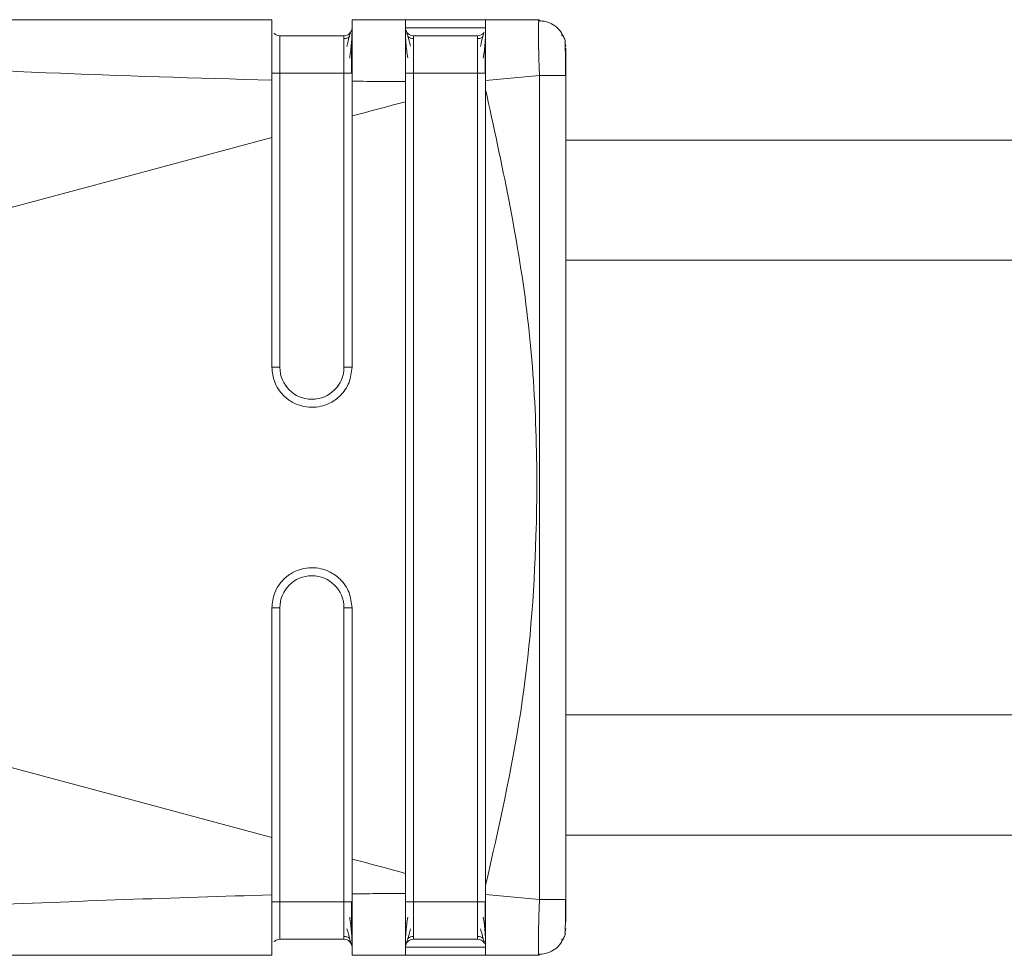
# Model space of a CAD drawing. Header units: millimetres. Extents: x -458 to 1924, y -69 to 430.
# Tile 5 of 49: x -193 to -174, y -48 to -30. Entities that reach past the tile are written whole.
import ezdxf

# ---------------------------------------------------------------- set-up
doc = ezdxf.new("R2010")
doc.units = ezdxf.units.MM

# ---------------------------------------------------------------- blocks, each defined once
blk = doc.blocks.new('Drawing View3')
at = {"color": 7, "linetype": 'Continuous', "lineweight": 18}
for p, q in [((-301.91, 38.75), (-317.105, 38.75)), ((-299.41, 38.75), (-300.41, 38.75)), ((-297.91, 38.75), (-299.41, 38.75)), ((-296.91, 38.75), (-297.91, 38.75)), ((-296.91, 38.75), (-296.915, 38.71)), ((-297.91, 38.6), (-299.41, 38.6)), ((-300.56, 38.45), (-301.76, 38.45)), ((-298.06, 38.45), (-299.26, 38.45)), ((-296.41, 38.25), (-296.428, 38.343)), ((-296.419, 38.224), (-296.419, 38.295)), ((-301.91, 36.546), (-301.91, 37.619)), ((-301.76, 37.75), (-301.76, 32.25)), ((-300.56, 37.75), (-301.76, 37.75)), ((-300.56, 32.25), (-300.56, 37.75)), ((-299.26, 37.75), (-299.26, 22.25)), ((-298.06, 37.75), (-299.26, 37.75)), ((-298.06, 22.25), (-298.06, 37.75)), ((-296.901, 37.705), (-297.91, 37.611)), ((-297.91, 37.611), (-297.91, 37.443)), ((-296.901, 37.705), (-296.901, 22.295)), ((-296.41, 37.705), (-296.427, 37.705)), ((-296.41, 37.705), (-296.41, 22.295)), ((-224, 36.5), (-296.41, 36.5)), ((-296.41, 34.25), (-224, 34.25)), ((-301.91, 32.25), (-301.76, 32.25)), ((-300.41, 32.25), (-300.56, 32.25)), ((-301.91, 27.75), (-301.76, 27.75)), ((-301.76, 27.75), (-301.76, 22.25)), ((-300.56, 22.25), (-300.56, 27.75)), ((-300.41, 27.75), (-300.56, 27.75)), ((-296.41, 25.75), (-224, 25.75)), ((-296.41, 23.5), (-224, 23.5)), ((-297.91, 22.558), (-297.91, 22.389)), ((-296.901, 22.295), (-297.91, 22.389)), ((-300.56, 22.25), (-301.76, 22.25)), ((-300.41, 22.25), (-300.56, 22.25)), ((-298.06, 22.25), (-299.26, 22.25)), ((-297.91, 22.25), (-298.06, 22.25)), ((-296.41, 21.75), (-296.428, 21.657)), ((-300.56, 21.55), (-301.76, 21.55)), ((-299.41, 21.477), (-299.41, 21.464)), ((-299.41, 21.4), (-297.91, 21.4)), ((-298.06, 21.55), (-299.26, 21.55)), ((-301.91, 21.25), (-317.105, 21.25)), ((-299.41, 21.25), (-300.41, 21.25)), ((-299.41, 21.25), (-297.91, 21.25)), ((-296.91, 21.25), (-297.91, 21.25)), ((-296.916, 21.27), (-296.91, 21.25))]:
    blk.add_line(p, q, dxfattribs=at)
at = {"color": 7, "linetype": 'Continuous', "lineweight": 18, "flags": 128}
for points in [[(-300.41, 37.75), (-300.413, 37.75), (-300.421, 37.75), (-300.435, 37.75), (-300.454, 37.75), (-300.477, 37.75), (-300.503, 37.75), (-300.531, 37.75), (-300.56, 37.75)], [(-297.91, 37.75), (-297.913, 37.75), (-297.921, 37.75), (-297.935, 37.75), (-297.954, 37.75), (-297.977, 37.75), (-298.003, 37.75), (-298.031, 37.75), (-298.06, 37.75)], [(-300.41, 36.949), (-300.285, 36.982), (-300.16, 37.016), (-300.035, 37.049), (-299.91, 37.083), (-299.785, 37.116), (-299.66, 37.15), (-299.535, 37.183), (-299.41, 37.217)], [(-322.483, 31.014), (-319.977, 31.69), (-317.448, 32.371), (-314.897, 33.057), (-312.327, 33.749), (-309.741, 34.444), (-307.141, 35.142), (-304.529, 35.843), (-301.91, 36.546)], [(-322.483, 28.986), (-319.977, 28.31), (-317.448, 27.629), (-314.897, 26.943), (-312.327, 26.251), (-309.741, 25.556), (-307.141, 24.858), (-304.529, 24.157), (-301.91, 23.454)], [(-300.41, 23.051), (-300.285, 23.018), (-300.16, 22.984), (-300.035, 22.951), (-299.91, 22.917), (-299.785, 22.884), (-299.66, 22.85), (-299.535, 22.817), (-299.41, 22.783)]]:
    blk.add_lwpolyline(points, dxfattribs=at)
at = {"color": 7, "linetype": 'Continuous', "lineweight": 18}
for centre, radius, start, end in [((-300.56, 38.6), 0.15, 270, 0), ((-298.06, 38.6), 0.15, 270, 320.6906), ((-301.16, 32.25), 0.6, 180, 0), ((-301.16, 27.75), 0.6, 0, 180), ((-300.56, 21.4), 0.15, 359.9966, 90), ((-298.06, 21.4), 0.15, 31.7257, 90)]:
    blk.add_arc(centre, radius, start, end, dxfattribs=at)
for points, knots in [([(-317.105, 38.75), (-317.631, 38.749), (-318.268, 38.747), (-318.948, 38.715), (-319.129, 38.7), (-319.206, 38.688), (-319.233, 38.681), (-319.249, 38.675), (-319.258, 38.668), (-319.254, 38.659), (-319.233, 38.65), (-319.195, 38.639), (-319.101, 38.621), (-318.903, 38.595), (-318.417, 38.546), (-317.447, 38.469), (-315.732, 38.346), (-313.372, 38.183), (-310.072, 37.967), (-306.219, 37.741), (-303.317, 37.659), (-301.91, 37.619)], [0, 0, 0, 0, 0.079633, 0.096416, 0.106506, 0.108989, 0.110947, 0.112535, 0.113904, 0.115836, 0.117972, 0.120667, 0.124353, 0.135955, 0.15357, 0.20236, 0.286651, 0.417176, 0.562519, 0.787792, 1, 1, 1, 1]), ([(-301.91, 38.422), (-301.91, 38.515), (-301.91, 38.704), (-301.91, 38.735), (-301.91, 38.75)], [0, 0, 0, 0, 0.489706, 1, 1, 1, 1]), ([(-300.41, 37.599), (-300.41, 37.754), (-300.41, 38.067), (-300.41, 38.442), (-300.41, 38.7), (-300.41, 38.733), (-300.41, 38.75)], [0, 0, 0, 0, 0.249034, 0.499186, 0.749184, 1, 1, 1, 1]), ([(-299.41, 37.596), (-299.41, 37.755), (-299.41, 38.064), (-299.41, 38.437), (-299.41, 38.698), (-299.41, 38.733), (-299.41, 38.75)], [0, 0, 0, 0, 0.256857, 0.499427, 0.744777, 1, 1, 1, 1]), ([(-297.91, 37.611), (-297.91, 37.761), (-297.91, 38.061), (-297.91, 38.434), (-297.91, 38.704), (-297.91, 38.735), (-297.91, 38.75)], [0, 0, 0, 0, 0.2502548, 0.5000928, 0.7497763, 1, 1, 1, 1]), ([(-296.445, 38.42), (-296.469, 38.467), (-296.517, 38.56), (-296.64, 38.661), (-296.781, 38.723), (-296.88, 38.728), (-296.928, 38.73)], [0, 0, 0, 0, 0.2557804, 0.5158252, 0.7673883, 1, 1, 1, 1]), ([(-296.915, 38.71), (-296.917, 38.7), (-296.923, 38.671), (-296.924, 38.459), (-296.918, 38.18), (-296.91, 37.918), (-296.904, 37.776), (-296.901, 37.705)], [0, 0, 0, 0, 0.1494708, 0.4291112, 0.7042795, 0.8497025, 1, 1, 1, 1]), ([(-296.445, 38.421), (-296.469, 38.467), (-296.517, 38.56), (-296.64, 38.661), (-296.774, 38.721), (-296.865, 38.726), (-296.905, 38.728)], [0, 0, 0, 0, 0.265791, 0.536014, 0.797424, 1, 1, 1, 1]), ([(-300.434, 38.519), (-300.438, 38.51), (-300.447, 38.491), (-300.47, 38.414), (-300.491, 38.316), (-300.504, 38.25)], [0, 0, 0, 0, 0.258386, 0.511098, 1, 1, 1, 1]), ([(-300.453, 38.033), (-300.446, 38.081), (-300.432, 38.179), (-300.419, 38.315), (-300.411, 38.44), (-300.41, 38.503), (-300.41, 38.535)], [0, 0, 0, 0, 0.238341, 0.484239, 0.738095, 1, 1, 1, 1]), ([(-300.41, 38.422), (-300.41, 38.433), (-300.41, 38.472), (-300.41, 38.494), (-300.41, 38.509)], [0, 0, 0, 0, 0.272112, 1, 1, 1, 1]), ([(-299.41, 38.6), (-299.41, 38.585), (-299.41, 38.555), (-299.41, 38.37), (-299.41, 38.176), (-299.41, 37.979), (-299.41, 37.83), (-299.41, 37.75)], [0, 0, 0, 0, 0.276095, 0.522512, 0.663133, 0.820821, 1, 1, 1, 1]), ([(-299.41, 38.536), (-299.41, 38.505), (-299.409, 38.442), (-299.401, 38.316), (-299.388, 38.18), (-299.374, 38.082), (-299.367, 38.034)], [0, 0, 0, 0, 0.2619228, 0.5157846, 0.7616581, 1, 1, 1, 1]), ([(-299.316, 38.253), (-299.334, 38.321), (-299.362, 38.424), (-299.387, 38.511), (-299.395, 38.533), (-299.4, 38.545)], [0, 0, 0, 0, 0.485076, 0.738499, 1, 1, 1, 1]), ([(-297.934, 38.519), (-297.938, 38.51), (-297.947, 38.491), (-297.97, 38.414), (-297.991, 38.316), (-298.004, 38.25)], [0, 0, 0, 0, 0.258386, 0.511098, 1, 1, 1, 1]), ([(-297.953, 38.033), (-297.946, 38.081), (-297.932, 38.179), (-297.919, 38.315), (-297.911, 38.44), (-297.91, 38.503), (-297.91, 38.535)], [0, 0, 0, 0, 0.238341, 0.484239, 0.738095, 1, 1, 1, 1]), ([(-301.91, 37.619), (-301.91, 37.777), (-301.91, 38.087), (-301.91, 38.311), (-301.91, 38.422)], [0, 0, 0, 0, 0.509411, 1, 1, 1, 1]), ([(-301.91, 38.35), (-301.91, 38.334), (-301.91, 38.275), (-301.91, 38.153), (-301.91, 37.965), (-301.91, 37.825), (-301.91, 37.75)], [0, 0, 0, 0, 0.101158, 0.367063, 0.664496, 1, 1, 1, 1]), ([(-301.869, 38.498), (-301.868, 38.496), (-301.856, 38.479), (-301.818, 38.458), (-301.779, 38.453), (-301.76, 38.45)], [0, 0, 0, 0, 0.037062, 0.518531, 1, 1, 1, 1]), ([(-301.76, 38.45), (-301.76, 38.44), (-301.76, 38.419), (-301.76, 38.257), (-301.76, 38.026), (-301.76, 37.842), (-301.76, 37.75)], [0, 0, 0, 0, 0.250154, 0.499436, 0.749043, 1, 1, 1, 1]), ([(-300.56, 37.75), (-300.56, 37.842), (-300.56, 38.026), (-300.56, 38.257), (-300.56, 38.419), (-300.56, 38.44), (-300.56, 38.45)], [0, 0, 0, 0, 0.250957, 0.500564, 0.749846, 1, 1, 1, 1]), ([(-300.453, 38.437), (-300.461, 38.431), (-300.476, 38.418), (-300.504, 38.405), (-300.532, 38.398), (-300.551, 38.397), (-300.56, 38.396)], [0, 0, 0, 0, 0.262688, 0.519982, 0.767001, 1, 1, 1, 1]), ([(-299.26, 38.397), (-299.269, 38.397), (-299.288, 38.398), (-299.316, 38.406), (-299.344, 38.418), (-299.359, 38.431), (-299.367, 38.437)], [0, 0, 0, 0, 0.233002, 0.48002, 0.737312, 1, 1, 1, 1]), ([(-299.26, 38.45), (-299.26, 38.44), (-299.26, 38.419), (-299.26, 38.257), (-299.26, 38.026), (-299.26, 37.842), (-299.26, 37.75)], [0, 0, 0, 0, 0.250154, 0.499436, 0.749043, 1, 1, 1, 1]), ([(-298.06, 37.75), (-298.06, 37.842), (-298.06, 38.026), (-298.06, 38.257), (-298.06, 38.419), (-298.06, 38.44), (-298.06, 38.45)], [0, 0, 0, 0, 0.250957, 0.500564, 0.749846, 1, 1, 1, 1]), ([(-297.953, 38.437), (-297.961, 38.431), (-297.976, 38.418), (-298.004, 38.405), (-298.032, 38.398), (-298.051, 38.397), (-298.06, 38.396)], [0, 0, 0, 0, 0.2626881, 0.5199818, 0.767001, 1, 1, 1, 1]), ([(-296.418, 38.341), (-296.426, 38.371), (-296.442, 38.435), (-296.475, 38.454), (-296.492, 38.464)], [0, 0, 0, 0, 0.4752679, 1, 1, 1, 1]), ([(-300.42, 37.742), (-300.42, 37.795), (-300.42, 37.9), (-300.42, 38.051), (-300.42, 38.192), (-300.42, 38.27), (-300.421, 38.31)], [0, 0, 0, 0, 0.250243, 0.500316, 0.750205, 1, 1, 1, 1]), ([(-297.92, 37.742), (-297.92, 37.795), (-297.92, 37.9), (-297.92, 38.051), (-297.92, 38.192), (-297.92, 38.27), (-297.921, 38.31)], [0, 0, 0, 0, 0.250243, 0.500316, 0.750205, 1, 1, 1, 1]), ([(-296.418, 38.092), (-296.418, 38.13), (-296.419, 38.217), (-296.419, 38.267), (-296.419, 38.295)], [0, 0, 0, 0, 0.429234, 1, 1, 1, 1]), ([(-296.41, 38.217), (-296.41, 38.212), (-296.41, 38.194), (-296.41, 38.071), (-296.41, 37.894), (-296.41, 37.767), (-296.41, 37.705)], [0, 0, 0, 0, 0.123721, 0.463842, 0.732823, 1, 1, 1, 1]), ([(-296.418, 37.699), (-296.418, 37.762), (-296.418, 37.887), (-296.418, 38.038), (-296.418, 38.107), (-296.418, 38.13)], [0, 0, 0, 0, 0.397346, 0.794391, 1, 1, 1, 1]), ([(-296.418, 37.699), (-296.418, 37.761), (-296.418, 37.887), (-296.418, 38.024), (-296.418, 38.081), (-296.418, 38.092)], [0, 0, 0, 0, 0.445098, 0.889843, 1, 1, 1, 1]), ([(-300.41, 37.599), (-300.41, 37.476), (-300.41, 37.26), (-300.41, 37.042), (-300.41, 36.949)], [0, 0, 0, 0, 0.570582, 1, 1, 1, 1]), ([(-300.41, 37.599), (-300.222, 37.598), (-299.889, 37.595), (-299.556, 37.595), (-299.41, 37.596)], [0, 0, 0, 0, 0.563222, 1, 1, 1, 1]), ([(-299.41, 37.217), (-299.41, 37.287), (-299.41, 37.413), (-299.41, 37.539), (-299.41, 37.596)], [0, 0, 0, 0, 0.55364, 1, 1, 1, 1]), ([(-296.427, 37.705), (-296.432, 37.705), (-296.445, 37.705), (-296.546, 37.705), (-296.707, 37.705), (-296.836, 37.705), (-296.901, 37.705)], [0, 0, 0, 0, 0.151362, 0.434241, 0.717121, 1, 1, 1, 1]), ([(-297.91, 37.443), (-297.61, 36.068), (-297.012, 33.321), (-296.891, 29.396), (-297.175, 25.79), (-297.665, 23.636), (-297.91, 22.558)], [0, 0, 0, 0, 0.28024, 0.559855, 0.779601, 1, 1, 1, 1]), ([(-297.91, 37.443), (-297.91, 34.664), (-297.91, 29.702), (-297.91, 24.741), (-297.91, 22.558)], [0, 0, 0, 0, 0.559993, 1, 1, 1, 1]), ([(-299.41, 22.783), (-299.41, 25.478), (-299.41, 30.289), (-299.41, 35.1), (-299.41, 37.217)], [0, 0, 0, 0, 0.560031, 1, 1, 1, 1]), ([(-300.41, 36.949), (-300.41, 36.072), (-300.41, 34.505), (-300.41, 32.939), (-300.41, 32.25)], [0, 0, 0, 0, 0.560002, 1, 1, 1, 1]), ([(-301.91, 32.25), (-301.91, 33.052), (-301.91, 34.484), (-301.91, 35.916), (-301.91, 36.546)], [0, 0, 0, 0, 0.559985, 1, 1, 1, 1]), ([(-301.91, 32.25), (-301.9, 32.155), (-301.884, 32.011), (-301.791, 31.837), (-301.68, 31.698), (-301.531, 31.588), (-301.349, 31.517), (-301.173, 31.493), (-300.998, 31.511), (-300.811, 31.575), (-300.651, 31.686), (-300.532, 31.831), (-300.437, 32.006), (-300.421, 32.153), (-300.41, 32.25)], [0, 0, 0, 0, 0.120107, 0.183374, 0.248618, 0.347036, 0.415602, 0.496942, 0.571361, 0.638218, 0.748801, 0.813411, 0.876907, 1, 1, 1, 1]), ([(-300.41, 27.75), (-300.421, 27.847), (-300.437, 27.994), (-300.532, 28.169), (-300.651, 28.314), (-300.811, 28.425), (-300.998, 28.489), (-301.173, 28.507), (-301.349, 28.483), (-301.531, 28.412), (-301.68, 28.302), (-301.791, 28.163), (-301.884, 27.989), (-301.9, 27.845), (-301.91, 27.75)], [0, 0, 0, 0, 0.123082, 0.18658, 0.251196, 0.361764, 0.428626, 0.503058, 0.584391, 0.652955, 0.751381, 0.816619, 0.879885, 1, 1, 1, 1]), ([(-301.91, 23.454), (-301.91, 24.256), (-301.91, 25.688), (-301.91, 27.12), (-301.91, 27.75)], [0, 0, 0, 0, 0.560015, 1, 1, 1, 1]), ([(-300.41, 27.75), (-300.41, 26.873), (-300.41, 25.307), (-300.41, 23.741), (-300.41, 23.051)], [0, 0, 0, 0, 0.559975, 1, 1, 1, 1]), ([(-301.91, 22.381), (-301.91, 22.585), (-301.91, 22.939), (-301.91, 23.3), (-301.91, 23.454)], [0, 0, 0, 0, 0.576678, 1, 1, 1, 1]), ([(-300.41, 23.051), (-300.41, 22.932), (-300.41, 22.714), (-300.41, 22.498), (-300.41, 22.401)], [0, 0, 0, 0, 0.5493, 1, 1, 1, 1]), ([(-299.41, 22.404), (-299.41, 22.476), (-299.41, 22.602), (-299.41, 22.728), (-299.41, 22.783)], [0, 0, 0, 0, 0.566355, 1, 1, 1, 1]), ([(-301.91, 22.381), (-303.748, 22.324), (-307.524, 22.206), (-312.208, 21.896), (-315.648, 21.661), (-317.488, 21.528), (-318.517, 21.446), (-318.995, 21.394), (-319.168, 21.368), (-319.236, 21.35), (-319.257, 21.339), (-319.257, 21.329), (-319.236, 21.319), (-319.196, 21.31), (-319.136, 21.302), (-318.986, 21.287), (-318.641, 21.269), (-317.988, 21.253), (-317.439, 21.251), (-317.105, 21.25)], [0, 0, 0, 0, 0.277154, 0.569443, 0.709641, 0.801655, 0.852576, 0.869317, 0.879228, 0.882226, 0.884534, 0.88657, 0.888768, 0.891501, 0.895083, 0.899771, 0.916625, 0.949186, 1, 1, 1, 1]), ([(-301.91, 21.583), (-301.91, 21.693), (-301.91, 21.917), (-301.91, 22.224), (-301.91, 22.381)], [0, 0, 0, 0, 0.490542, 1, 1, 1, 1]), ([(-299.41, 22.404), (-299.595, 22.404), (-299.929, 22.404), (-300.262, 22.402), (-300.41, 22.401)], [0, 0, 0, 0, 0.556487, 1, 1, 1, 1]), ([(-300.41, 21.25), (-300.41, 21.267), (-300.41, 21.3), (-300.41, 21.558), (-300.41, 21.933), (-300.41, 22.246), (-300.41, 22.401)], [0, 0, 0, 0, 0.250822, 0.500825, 0.750972, 1, 1, 1, 1]), ([(-299.41, 21.25), (-299.41, 21.267), (-299.41, 21.302), (-299.41, 21.563), (-299.41, 21.936), (-299.41, 22.245), (-299.41, 22.404)], [0, 0, 0, 0, 0.255216, 0.500584, 0.743135, 1, 1, 1, 1]), ([(-297.91, 21.25), (-297.91, 21.265), (-297.91, 21.296), (-297.91, 21.566), (-297.91, 21.939), (-297.91, 22.239), (-297.91, 22.389)], [0, 0, 0, 0, 0.250098, 0.499887, 0.749619, 1, 1, 1, 1]), ([(-296.901, 22.295), (-296.904, 22.224), (-296.91, 22.082), (-296.918, 21.821), (-296.924, 21.534), (-296.922, 21.351), (-296.919, 21.278), (-296.916, 21.271), (-296.916, 21.27)], [0, 0, 0, 0, 0.150115, 0.295394, 0.570392, 0.849744, 0.993795, 1, 1, 1, 1]), ([(-296.418, 21.87), (-296.418, 21.893), (-296.418, 21.962), (-296.418, 22.113), (-296.418, 22.238), (-296.418, 22.301)], [0, 0, 0, 0, 0.205609, 0.602654, 1, 1, 1, 1]), ([(-296.41, 22.295), (-296.41, 22.214), (-296.41, 22.052), (-296.41, 21.934), (-296.41, 21.875)], [0, 0, 0, 0, 0.499393, 1, 1, 1, 1]), ([(-301.91, 22.25), (-301.91, 22.18), (-301.91, 22.048), (-301.91, 21.868), (-301.91, 21.738), (-301.91, 21.673), (-301.91, 21.65)], [0, 0, 0, 0, 0.315216, 0.594132, 0.858733, 1, 1, 1, 1]), ([(-301.76, 22.25), (-301.76, 22.158), (-301.76, 21.974), (-301.76, 21.743), (-301.76, 21.581), (-301.76, 21.56), (-301.76, 21.55)], [0, 0, 0, 0, 0.250957, 0.500564, 0.749846, 1, 1, 1, 1]), ([(-300.56, 21.55), (-300.56, 21.56), (-300.56, 21.581), (-300.56, 21.743), (-300.56, 21.974), (-300.56, 22.158), (-300.56, 22.25)], [0, 0, 0, 0, 0.250154, 0.499436, 0.749043, 1, 1, 1, 1]), ([(-300.421, 21.688), (-300.42, 21.727), (-300.42, 21.806), (-300.42, 21.948), (-300.42, 22.1), (-300.42, 22.205), (-300.42, 22.257)], [0, 0, 0, 0, 0.249951, 0.499867, 0.749923, 1, 1, 1, 1]), ([(-300.41, 21.488), (-300.41, 21.501), (-300.41, 21.538), (-300.41, 21.639), (-300.41, 21.792), (-300.41, 21.996), (-300.41, 22.164), (-300.41, 22.25)], [0, 0, 0, 0, 0.1047068, 0.30425, 0.4749724, 0.7297721, 1, 1, 1, 1]), ([(-299.41, 22.25), (-299.41, 22.128), (-299.41, 21.896), (-299.41, 21.652), (-299.41, 21.507), (-299.41, 21.419), (-299.41, 21.407), (-299.41, 21.4)], [0, 0, 0, 0, 0.274402, 0.520197, 0.661354, 0.819855, 1, 1, 1, 1]), ([(-299.26, 22.25), (-299.26, 22.158), (-299.26, 21.974), (-299.26, 21.743), (-299.26, 21.581), (-299.26, 21.56), (-299.26, 21.55)], [0, 0, 0, 0, 0.250957, 0.500564, 0.749846, 1, 1, 1, 1]), ([(-298.06, 21.55), (-298.06, 21.56), (-298.06, 21.581), (-298.06, 21.743), (-298.06, 21.974), (-298.06, 22.158), (-298.06, 22.25)], [0, 0, 0, 0, 0.250154, 0.499436, 0.749043, 1, 1, 1, 1]), ([(-297.921, 21.688), (-297.92, 21.727), (-297.92, 21.806), (-297.92, 21.948), (-297.92, 22.1), (-297.92, 22.205), (-297.92, 22.257)], [0, 0, 0, 0, 0.249951, 0.499867, 0.749923, 1, 1, 1, 1]), ([(-300.41, 21.466), (-300.41, 21.498), (-300.411, 21.561), (-300.419, 21.686), (-300.432, 21.821), (-300.446, 21.918), (-300.453, 21.966)], [0, 0, 0, 0, 0.262074, 0.516005, 0.761849, 1, 1, 1, 1]), ([(-299.367, 21.966), (-299.374, 21.918), (-299.388, 21.822), (-299.401, 21.687), (-299.409, 21.562), (-299.41, 21.499), (-299.41, 21.467)], [0, 0, 0, 0, 0.238216, 0.484063, 0.737999, 1, 1, 1, 1]), ([(-297.91, 21.466), (-297.91, 21.498), (-297.911, 21.561), (-297.919, 21.686), (-297.932, 21.821), (-297.946, 21.918), (-297.953, 21.966)], [0, 0, 0, 0, 0.262074, 0.516005, 0.761849, 1, 1, 1, 1]), ([(-300.504, 21.747), (-300.486, 21.68), (-300.459, 21.577), (-300.433, 21.49), (-300.425, 21.467), (-300.421, 21.456)], [0, 0, 0, 0, 0.485153, 0.738595, 1, 1, 1, 1]), ([(-299.399, 21.456), (-299.395, 21.468), (-299.387, 21.49), (-299.361, 21.577), (-299.334, 21.68), (-299.316, 21.747)], [0, 0, 0, 0, 0.261439, 0.514813, 1, 1, 1, 1]), ([(-298.004, 21.747), (-297.986, 21.68), (-297.959, 21.577), (-297.933, 21.49), (-297.925, 21.467), (-297.921, 21.456)], [0, 0, 0, 0, 0.485153, 0.738595, 1, 1, 1, 1]), ([(-296.419, 21.705), (-296.419, 21.733), (-296.419, 21.773), (-296.418, 21.846), (-296.418, 21.87)], [0, 0, 0, 0, 0.674693, 1, 1, 1, 1]), ([(-301.91, 21.25), (-301.91, 21.266), (-301.91, 21.296), (-301.91, 21.489), (-301.91, 21.583)], [0, 0, 0, 0, 0.510317, 1, 1, 1, 1]), ([(-300.56, 21.603), (-300.551, 21.603), (-300.532, 21.602), (-300.504, 21.594), (-300.476, 21.582), (-300.461, 21.569), (-300.453, 21.563)], [0, 0, 0, 0, 0.233003, 0.480022, 0.737313, 1, 1, 1, 1]), ([(-299.367, 21.563), (-299.359, 21.569), (-299.344, 21.582), (-299.316, 21.594), (-299.288, 21.602), (-299.269, 21.603), (-299.26, 21.603)], [0, 0, 0, 0, 0.262684, 0.519976, 0.766996, 1, 1, 1, 1]), ([(-298.06, 21.603), (-298.051, 21.603), (-298.032, 21.602), (-298.004, 21.594), (-297.976, 21.582), (-297.961, 21.569), (-297.953, 21.563)], [0, 0, 0, 0, 0.233003, 0.480022, 0.737313, 1, 1, 1, 1]), ([(-296.928, 21.27), (-296.88, 21.272), (-296.781, 21.277), (-296.64, 21.339), (-296.517, 21.44), (-296.469, 21.533), (-296.445, 21.579)], [0, 0, 0, 0, 0.2326118, 0.484175, 0.7442198, 1, 1, 1, 1]), ([(-296.492, 21.536), (-296.475, 21.546), (-296.442, 21.565), (-296.426, 21.629), (-296.418, 21.659)], [0, 0, 0, 0, 0.524785, 1, 1, 1, 1]), ([(-301.869, 21.502), (-301.868, 21.504), (-301.856, 21.521), (-301.818, 21.542), (-301.779, 21.547), (-301.76, 21.55)], [0, 0, 0, 0, 0.037082, 0.518541, 1, 1, 1, 1])]:
    blk.add_open_spline(points, degree=3, knots=knots, dxfattribs=at)
for points in [[(-299.41, 38.6), (-299.408, 38.58), (-299.403, 38.541), (-299.369, 38.491), (-299.319, 38.457), (-299.28, 38.452), (-299.26, 38.45)], [(-301.91, 37.75), (-301.908, 37.75), (-301.903, 37.75), (-301.869, 37.75), (-301.819, 37.75), (-301.78, 37.75), (-301.76, 37.75)], [(-299.41, 37.75), (-299.408, 37.75), (-299.403, 37.75), (-299.369, 37.75), (-299.319, 37.75), (-299.28, 37.75), (-299.26, 37.75)], [(-296.41, 22.295), (-296.417, 22.295), (-296.432, 22.295), (-296.545, 22.295), (-296.707, 22.295), (-296.836, 22.295), (-296.901, 22.295)], [(-301.91, 22.25), (-301.908, 22.25), (-301.903, 22.25), (-301.869, 22.25), (-301.819, 22.25), (-301.78, 22.25), (-301.76, 22.25)], [(-299.41, 22.25), (-299.408, 22.25), (-299.403, 22.25), (-299.369, 22.25), (-299.319, 22.25), (-299.28, 22.25), (-299.26, 22.25)], [(-299.41, 21.4), (-299.408, 21.42), (-299.403, 21.459), (-299.369, 21.509), (-299.319, 21.543), (-299.28, 21.548), (-299.26, 21.55)]]:
    blk.add_open_spline(points, degree=3, dxfattribs=at)

msp = doc.modelspace()

# ---------------------------------------------------------------- block references
at = {"color": 7, "linetype": 'Continuous', "lineweight": 18}
msp.add_blockref('Drawing View3', (113.709, -69.108), dxfattribs=at)

doc.saveas('drawing.dxf')
